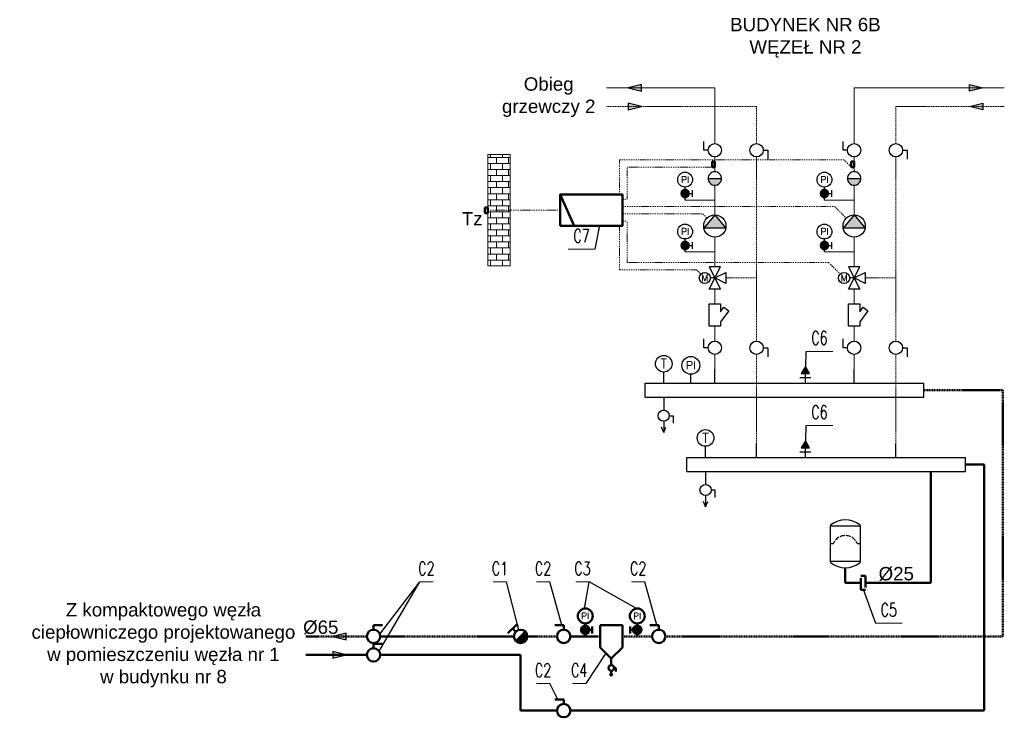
# Model space of a CAD drawing. Header units: centimetres. Extents: x -492 to 10898, y 46 to 4576.
# Tile 6 of 8: x 7311 to 8636, y 941 to 1881. Entities that reach past the tile are written whole.
import ezdxf
from ezdxf.enums import TextEntityAlignment as Align

# ---------------------------------------------------------------- set-up
doc = ezdxf.new("R2010")
doc.units = ezdxf.units.CM
doc.header["$LTSCALE"] = 3
doc.linetypes.add('DASHDOT', pattern=[1, 0.5, -0.25, 0, -0.25])
doc.linetypes.add('DASHED', pattern=[0.75, 0.5, -0.25])
for name, color, linetype, lineweight in [('2DH_DESC', 7, 'Continuous', 9), ('2DH_OBJ', 41, 'Continuous', 25), ('2DH_PLS', 252, 'Continuous', 25), ('2DH_PLS_bezp', 6, 'Continuous', 50), ('2DH_PLS_p', 170, 'DASHED', 50), ('2DH_PLS_sygn', 3, 'DASHDOT', 15), ('2DH_PLS_z', 240, 'Continuous', 50), ('_Opis', 7, 'Continuous', 5)]:
    doc.layers.add(name, color=color, linetype=linetype, lineweight=lineweight)
doc.styles.add('CP_ATTR', font='romans.shx')
doc.styles.get("Standard").update_dxf_attribs({"font": 'arial.ttf'})
doc.dimstyles.new('ISO-CP', dxfattribs={"dimtxt": 2.5, "dimasz": 2.5, "dimexe": 1.25, "dimexo": 0.625, "dimtad": 1, "dimtxsty": 'Standard', "dimcen": 2.5, "dimadec": 0, "dimazin": 0, "dimtfac": 1, "dimtmove": 0, "dimatfit": 3, "dimfxl": 1, "dimarcsym": 0})

# ---------------------------------------------------------------- blocks, each defined once
blk = doc.blocks.new('CPHS_873')
for p, q in [((0, 0.3), (0, 0.5)), ((0, 0.5), (0.4, 0.5))]:
    blk.add_line(p, q)
blk.add_circle((0, 0), 0.3)
at = {"linetype": 'ByBlock', "style": 'CP_ATTR', "flags": 9}
for tag, p in [('TEMPERATURE', (-0.091225, -0.018455)), ('CHARACTER', (-0.091225, -0.018386)), ('ORDER-NO', (-0.091225, -0.018646)), ('NAME', (-0.091225, -0.018268)), ('FLOW', (-0.091225, -0.018327)), ('NUMBER', (-0.091225, -0.018513)), ('PRODUCT-TYPE', (-0.091225, -0.018578)), ('OTHER', (-0.091035, -0.018268)), ('PN', (-0.091038, -0.018327)), ('PRODUCER', (-0.090947, -0.018327)), ('VOLTAGE', (-0.090856, -0.018517)), ('ARTICLE', (-0.09083, -0.018257)), ('WEIGHT', (-0.090799, -0.018389)), ('GROUP', (-0.090788, -0.018453)), ('POWER', (-0.090786, -0.018654)), ('DN', (-0.090641, -0.018588))]:
    blk.add_attdef(tag, text='', height=0.00005, dxfattribs=at).set_placement(p, align=Align.MIDDLE_LEFT)
blk = doc.blocks.new('CPHS_110')
for p, q in [((-0.5, 0.25), (0.5, -0.25)), ((0.5, 0.25), (-0.5, -0.25)), ((-0.5, -0.25), (-0.5, 0.25)), ((-0.25, -0.5), (0, 0)), ((0, 0), (0, 0.2)), ((0, 0), (0.25, -0.5)), ((0.5, -0.25), (0.5, 0.25)), ((0.25, -0.5), (-0.25, -0.5))]:
    blk.add_line(p, q)
blk.add_circle((0, 0.45), 0.25)
at = {"style": 'CP_ATTR', "flags": 12}
blk.add_attdef('M', text='', height=0.3, dxfattribs=at).set_placement((0, 0.45), align=Align.MIDDLE_CENTER)
at = {"linetype": 'ByBlock', "style": 'CP_ATTR', "flags": 9}
for tag, p in [('ARTICLE', (-0.01, -0.0102)), ('CHARACTER', (-0.01, -0.0103)), ('WEIGHT', (-0.01, -0.0104)), ('NAME', (-0.01, -0.01)), ('PRODUCER', (-0.01, -0.0101)), ('FLOW', (-0.01, -0.0105)), ('TEMPERATURE', (-0.00977, -0.0105)), ('GROUP', (-0.0097, -0.01)), ('VOLTAGE', (-0.00965, -0.0104)), ('DN', (-0.0094, -0.0103))]:
    blk.add_attdef(tag, text='', height=0.00005, dxfattribs=at).set_placement(p, align=Align.MIDDLE_LEFT)
for tag, p in [('PRODUCT-TYPE', (-0.009, -0.0101)), ('ORDER-NO', (-0.009, -0.0102)), ('NUMBER', (-0.009, -0.01)), ('POWER', (-0.009, -0.0104)), ('OTHER', (-0.009, -0.0105)), ('PN', (-0.009, -0.0103))]:
    blk.add_attdef(tag, text='', height=0.00005, dxfattribs=at).set_placement(p, align=Align.MIDDLE_RIGHT)
blk = doc.blocks.new('CPHS_030')
for p, q in [((0.5, 0), (-0.1, 0.489898)), ((-0.1, -0.489898), (-0.1, 0.489898)), ((0.5, 0), (-0.1, -0.489898))]:
    blk.add_line(p, q)
blk.add_circle((0, 0), 0.5)
blk.add_solid([(-0.1, -0.489898), (0.5, 0), (-0.1, 0.489898)])
at = {"linetype": 'ByBlock', "style": 'CP_ATTR', "flags": 9}
for tag, p in [('TEMPERATURE', (-0.091948, -0.018461)), ('CHARACTER', (-0.091948, -0.018392)), ('ORDER-NO', (-0.091948, -0.018653)), ('NAME', (-0.091948, -0.018275)), ('FLOW', (-0.091948, -0.018333)), ('NUMBER', (-0.091948, -0.01852)), ('PRODUCT-TYPE', (-0.091948, -0.018585)), ('OTHER', (-0.091758, -0.018275)), ('PN', (-0.091761, -0.018333)), ('PRODUCER', (-0.09167, -0.018333)), ('VOLTAGE', (-0.091579, -0.018523)), ('ARTICLE', (-0.091553, -0.018264)), ('WEIGHT', (-0.091522, -0.018395)), ('GROUP', (-0.091511, -0.01846)), ('POWER', (-0.09151, -0.018661)), ('DN', (-0.091365, -0.018594))]:
    blk.add_attdef(tag, text='', height=0.00005, dxfattribs=at).set_placement(p, align=Align.MIDDLE_LEFT)
blk = doc.blocks.new('CPHS_115')
blk.add_hatch(color=256).paths.add_polyline_path([(-0.039, 0.3), (-0.116, 0.28), (-0.184, 0.24), (-0.24, 0.184), (-0.28, 0.116), (-0.3, 0.039), (-0.3, -0.039), (-0.28, -0.116), (-0.24, -0.184), (-0.184, -0.24), (-0.116, -0.28), (-0.039, -0.3), (0, -0.3), (0, 0.3)])
blk.add_line((0, 0.3), (0, -0.3))
blk.add_lwpolyline([(-0.039, 0.3), (-0.116, 0.28), (-0.184, 0.24), (-0.24, 0.184), (-0.28, 0.116), (-0.3, 0.039), (-0.3, -0.039), (-0.28, -0.116), (-0.24, -0.184), (-0.184, -0.24), (-0.116, -0.28), (-0.039, -0.3), (0.039, -0.3), (0.116, -0.28), (0.184, -0.24), (0.24, -0.184), (0.28, -0.116), (0.3, -0.039), (0.3, 0.039), (0.28, 0.116), (0.24, 0.184), (0.184, 0.24), (0.116, 0.28), (0.039, 0.3)], close=True)
at = {"linetype": 'ByBlock', "style": 'CP_ATTR', "flags": 9}
for tag, p in [('NAME', (-0.092, -0.018)), ('GROUP', (-0.092, -0.018)), ('NUMBER', (-0.092, -0.019)), ('PRODUCER', (-0.092, -0.018)), ('ARTICLE', (-0.092, -0.018)), ('CHARACTER', (-0.092, -0.018)), ('PN', (-0.092, -0.018)), ('TEMPERATURE', (-0.092, -0.018)), ('FLOW', (-0.092, -0.018)), ('VOLTAGE', (-0.092, -0.019)), ('WEIGHT', (-0.092, -0.018)), ('OTHER', (-0.092, -0.018)), ('PRODUCT-TYPE', (-0.092, -0.019)), ('ORDER-NO', (-0.092, -0.019)), ('POWER', (-0.092, -0.019)), ('DN', (-0.091, -0.019))]:
    blk.add_attdef(tag, text='', height=0.00005, dxfattribs=at).set_placement(p, align=Align.MIDDLE_LEFT)
blk = doc.blocks.new('CPHS_055')
h = blk.add_hatch(color=256)
h.paths.add_polyline_path([(0.225, 0.367), (0.22, 0.4), (0.21, 0.432), (0.195, 0.463), (0.176, 0.491), (0.153, 0.515), (0.127, 0.536), (0.098, 0.553), (0.067, 0.566), (0.034, 0.573), (0, 0.576), (0, 0.124), (0.034, 0.127), (0.067, 0.134), (0.098, 0.147), (0.127, 0.164), (0.153, 0.185), (0.176, 0.209), (0.195, 0.237), (0.21, 0.268), (0.22, 0.3), (0.225, 0.333)])
h.paths.add_polyline_path([(0, 0.576), (-0.034, 0.573), (-0.067, 0.566), (-0.098, 0.553), (-0.127, 0.536), (-0.153, 0.515), (-0.176, 0.491), (-0.195, 0.463), (-0.21, 0.432), (-0.22, 0.4), (-0.225, 0.367), (-0.225, 0.333), (-0.22, 0.3), (-0.21, 0.268), (-0.195, 0.237), (-0.176, 0.209), (-0.153, 0.185), (-0.127, 0.164), (-0.098, 0.147), (-0.067, 0.134), (-0.034, 0.127), (0, 0.124)])
for p, q in [((0, 0), (0, 0.7)), ((0.375, 0.537), (0.375, 0.163)), ((0.225, 0.35), (0.375, 0.35))]:
    blk.add_line(p, q)
blk.add_lwpolyline([(0.225, 0.367), (0.22, 0.4), (0.21, 0.432), (0.195, 0.463), (0.176, 0.491), (0.153, 0.515), (0.127, 0.536), (0.098, 0.553), (0.067, 0.566), (0.034, 0.573), (0, 0.576), (-0.034, 0.573), (-0.067, 0.566), (-0.098, 0.553), (-0.127, 0.536), (-0.153, 0.515), (-0.176, 0.491), (-0.195, 0.463), (-0.21, 0.432), (-0.22, 0.4), (-0.225, 0.367), (-0.225, 0.333), (-0.22, 0.3), (-0.21, 0.268), (-0.195, 0.237), (-0.176, 0.209), (-0.153, 0.185), (-0.127, 0.164), (-0.098, 0.147), (-0.067, 0.134), (-0.034, 0.127), (0, 0.124), (0.034, 0.127), (0.067, 0.134), (0.098, 0.147), (0.127, 0.164), (0.153, 0.185), (0.176, 0.209), (0.195, 0.237), (0.21, 0.268), (0.22, 0.3), (0.225, 0.333)], close=True)
blk.add_circle((0, 1.1), 0.4)
at = {"style": 'CP_ATTR', "flags": 12}
blk.add_attdef('PI', text='', height=0.35, dxfattribs=at).set_placement((0, 1.1), align=Align.MIDDLE)
at = {"linetype": 'ByBlock', "style": 'CP_ATTR', "flags": 9}
for tag, p in [('NAME', (-0.092, -0.018)), ('GROUP', (-0.092, -0.018)), ('NUMBER', (-0.092, -0.019)), ('PRODUCER', (-0.092, -0.018)), ('ARTICLE', (-0.092, -0.018)), ('CHARACTER', (-0.092, -0.018)), ('PN', (-0.092, -0.018)), ('TEMPERATURE', (-0.092, -0.018)), ('FLOW', (-0.092, -0.018)), ('VOLTAGE', (-0.092, -0.019)), ('WEIGHT', (-0.092, -0.018)), ('OTHER', (-0.092, -0.018)), ('PRODUCT-TYPE', (-0.092, -0.019)), ('ORDER-NO', (-0.092, -0.019)), ('POWER', (-0.092, -0.019)), ('DN', (-0.091, -0.019))]:
    blk.add_attdef(tag, text='', height=0.00005, dxfattribs=at).set_placement(p, align=Align.MIDDLE_LEFT)
blk = doc.blocks.new('CPHS_046')
blk.add_line((0, 0), (0, 0.4))
blk.add_circle((0, 0.7), 0.3)
at = {"style": 'CP_ATTR', "flags": 12}
blk.add_attdef('T', text='', height=0.35, dxfattribs=at).set_placement((0, 0.7), align=Align.MIDDLE)
at = {"linetype": 'ByBlock', "style": 'CP_ATTR', "flags": 9}
for tag, p in [('TEMPERATURE', (-0.091948, -0.018461)), ('CHARACTER', (-0.091948, -0.018392)), ('ORDER-NO', (-0.091948, -0.018653)), ('NAME', (-0.091948, -0.018275)), ('FLOW', (-0.091948, -0.018333)), ('NUMBER', (-0.091948, -0.01852)), ('PRODUCT-TYPE', (-0.091948, -0.018585)), ('OTHER', (-0.091758, -0.018275)), ('PN', (-0.091761, -0.018333)), ('PRODUCER', (-0.09167, -0.018333)), ('VOLTAGE', (-0.091579, -0.018523)), ('ARTICLE', (-0.091553, -0.018264)), ('WEIGHT', (-0.091522, -0.018395)), ('GROUP', (-0.091511, -0.01846)), ('POWER', (-0.09151, -0.018661)), ('DN', (-0.091365, -0.018594))]:
    blk.add_attdef(tag, text='', height=0.00005, dxfattribs=at).set_placement(p, align=Align.MIDDLE_LEFT)
blk = doc.blocks.new('CPHS_N19')
for p, q in [((0, 0), (0, -0.7)), ((0.3, -1), (0.5, -1)), ((0.5, -1), (0.5, -1.4)), ((0, -1.3), (0, -1.9)), ((0, -1.9), (-0.11454, -1.614155)), ((0, -1.9), (0.11454, -1.614155))]:
    blk.add_line(p, q)
blk.add_circle((0, -1), 0.3)
at = {"style": 'CP_ATTR', "flags": 9}
for tag, p in [('TEMPERATURE', (-0.0019, 0.0013)), ('CHARACTER', (-0.0019, 0.0014)), ('ORDER-NO', (-0.0019, 0.001)), ('NAME', (-0.0019, 0.0016)), ('FLOW', (-0.0019, 0.0015)), ('NUMBER', (-0.0019, 0.0012)), ('PRODUCT-TYPE', (-0.0019, 0.0011)), ('OTHER', (-0.0016, 0.0016)), ('PN', (-0.0016, 0.0015))]:
    blk.add_attdef(tag, p, '', height=0.00005, dxfattribs=at)
for tag, p in [('PRODUCER', (-0.001, 0.0015)), ('VOLTAGE', (-0.001, 0.0012)), ('ARTICLE', (-0.001, 0.0016)), ('WEIGHT', (-0.001, 0.0014)), ('POWER', (-0.001, 0.001)), ('GROUP', (-0.001, 0.0013)), ('DN', (-0.001, 0.0011))]:
    blk.add_attdef(tag, text='', height=0.00005, dxfattribs=at).set_placement(p, align=Align.RIGHT)
blk = doc.blocks.new('CPHS_190')
for p, q in [((-0.5, -0.25), (-0.5, 0.25)), ((-0.5, 0.25), (0.5, 0.25)), ((0.5, 0.25), (0.5, -0.25)), ((-0.304574, -0.25), (-0.5, -0.25)), ((0.195406, -0.620581), (-0.304574, -0.25)), ((0.15, -0.25), (0.356586, -0.40312)), ((0.5, -0.25), (0.15, -0.25)), ((0.356586, -0.40312), (0.195406, -0.620581))]:
    blk.add_line(p, q)
at = {"linetype": 'ByBlock', "style": 'CP_ATTR', "flags": 9}
for tag, p in [('TEMPERATURE', (-0.091948, -0.018461)), ('CHARACTER', (-0.091948, -0.018392)), ('ORDER-NO', (-0.091948, -0.018653)), ('NAME', (-0.091948, -0.018275)), ('FLOW', (-0.091948, -0.018333)), ('NUMBER', (-0.091948, -0.01852)), ('PRODUCT-TYPE', (-0.091948, -0.018585)), ('OTHER', (-0.091758, -0.018275)), ('PN', (-0.091761, -0.018333)), ('PRODUCER', (-0.09167, -0.018333)), ('VOLTAGE', (-0.091579, -0.018523)), ('ARTICLE', (-0.091553, -0.018264)), ('WEIGHT', (-0.091522, -0.018395)), ('GROUP', (-0.091511, -0.01846)), ('POWER', (-0.09151, -0.018661)), ('DN', (-0.091365, -0.018594))]:
    blk.add_attdef(tag, text='', height=0.00005, dxfattribs=at).set_placement(p, align=Align.MIDDLE_LEFT)
blk = doc.blocks.new('Cphs_dis_01')
blk.add_line((0, 0), (0, 100))
blk = doc.blocks.new('CPHS_DS_01_5920pxr')
for p, q in [((0, 0), (0, 5)), ((0, 5), (100, 5)), ((100, 0), (100, 5)), ((0, 0), (100, 0))]:
    blk.add_line(p, q)
at = {"xscale": 0.125, "yscale": 0.05}
for p in [(25, 5), (75, 5)]:
    blk.add_blockref('Cphs_dis_01', p, dxfattribs=at)
at = {"linetype": 'ByBlock', "style": 'CP_ATTR', "flags": 9}
for tag in ['NAME', 'GROUP', 'PRODUCER', 'ARTICLE', 'CHARACTER', 'DN', 'TEMPERATURE', 'FLOW', 'VOLTAGE', 'WEIGHT']:
    blk.add_attdef(tag, text='', height=0.00005, dxfattribs=at).set_placement((0, 0), align=Align.MIDDLE_LEFT)
for tag in ['NUMBER', 'PRODUCT-TYPE', 'ORDER-NO', 'PN', 'POWER', 'OTHER']:
    blk.add_attdef(tag, text='', height=0.00005, dxfattribs=at).set_placement((0, 0), align=Align.MIDDLE_RIGHT)
blk = doc.blocks.new('CPHS_186')
blk.add_hatch(color=256).paths.add_polyline_path([(0.3, 0), (-0.3, 0.15), (-0.3, -0.15)])
for p, q in [((-0.3, 0.15), (0.3, 0)), ((-0.3, -0.15), (-0.3, 0.15)), ((0.3, 0), (-0.3, -0.15))]:
    blk.add_line(p, q)
at = {"linetype": 'ByBlock', "style": 'CP_ATTR', "flags": 9}
for tag, height, p in [('VAL', 0.025, (-0.093997, 0.034416)), ('TEMPERATURE', 0.00005, (-0.091948, -0.018461)), ('CHARACTER', 0.00005, (-0.091948, -0.018392)), ('ORDER-NO', 0.00005, (-0.091948, -0.018653)), ('NAME', 0.00005, (-0.091948, -0.018275)), ('FLOW', 0.00005, (-0.091948, -0.018333)), ('NUMBER', 0.00005, (-0.091948, -0.01852)), ('PRODUCT-TYPE', 0.00005, (-0.091948, -0.018585)), ('OTHER', 0.00005, (-0.091758, -0.018275)), ('PN', 0.00005, (-0.091761, -0.018333)), ('PRODUCER', 0.00005, (-0.09167, -0.018333)), ('VOLTAGE', 0.00005, (-0.091579, -0.018523)), ('ARTICLE', 0.00005, (-0.091553, -0.018264)), ('WEIGHT', 0.00005, (-0.091522, -0.018395)), ('GROUP', 0.00005, (-0.091511, -0.01846)), ('POWER', 0.00005, (-0.09151, -0.018661)), ('DN', 0.00005, (-0.091365, -0.018594))]:
    blk.add_attdef(tag, text='', height=height, dxfattribs=at).set_placement(p, align=Align.MIDDLE_LEFT)
blk = doc.blocks.new('CPHS_DSD04L_NUM_569au3r')
blk.add_line((-0.5, 0), (0.5, 0))
at = {"linetype": 'ByBlock', "style": 'CP_ATTR', "width": 0.7, "flags": 12}
for tag, p in [('NUMBER', (0, 1)), ('DESCRIPTION1', (0, -0.8)), ('DESCRIPTION2', (0, -2.4))]:
    blk.add_attdef(tag, text='', height=1, dxfattribs=at).set_placement(p, align=Align.MIDDLE)
at = {"linetype": 'ByBlock', "style": 'CP_ATTR', "flags": 9}
blk.add_attdef('VAL', text='', height=0.0002, dxfattribs=at).set_placement((-0.037, -0.073), align=Align.MIDDLE_LEFT)
blk = doc.blocks.new('CPHS_121')
for p, q in [((0, 0.6), (-0.15, 0.35)), ((0.15, 0.35), (0, 0.6)), ((-0.2, 0.2), (0.2, 0.2)), ((-0.15, 0.35), (0.15, 0.35)), ((0, 0), (0, 0.35))]:
    blk.add_line(p, q)
blk.add_solid([(-0.15, 0.35), (0, 0.6), (0.15, 0.35)])
at = {"linetype": 'ByBlock', "style": 'CP_ATTR', "flags": 9}
for tag, p in [('TEMPERATURE', (-0.091948, -0.018461)), ('CHARACTER', (-0.091948, -0.018392)), ('ORDER-NO', (-0.091948, -0.018653)), ('NAME', (-0.091948, -0.018275)), ('FLOW', (-0.091948, -0.018333)), ('NUMBER', (-0.091948, -0.01852)), ('PRODUCT-TYPE', (-0.091948, -0.018585)), ('OTHER', (-0.091758, -0.018275)), ('PN', (-0.091761, -0.018333)), ('PRODUCER', (-0.09167, -0.018333)), ('VOLTAGE', (-0.091579, -0.018523)), ('ARTICLE', (-0.091553, -0.018264)), ('WEIGHT', (-0.091522, -0.018395)), ('GROUP', (-0.091511, -0.01846)), ('POWER', (-0.09151, -0.018661)), ('DN', (-0.091365, -0.018594))]:
    blk.add_attdef(tag, text='', height=0.00005, dxfattribs=at).set_placement(p, align=Align.MIDDLE_LEFT)
blk = doc.blocks.new('CPHS_DSD04L_NUM_5ytscwx')
blk.add_line((-1, 0), (1, 0))
at = {"linetype": 'ByBlock', "style": 'CP_ATTR', "width": 0.7, "flags": 12}
for tag, p in [('NUMBER', (0, 1)), ('DESCRIPTION1', (0, -0.8)), ('DESCRIPTION2', (0, -2.4))]:
    blk.add_attdef(tag, text='', height=1, dxfattribs=at).set_placement(p, align=Align.MIDDLE)
at = {"linetype": 'ByBlock', "style": 'CP_ATTR', "flags": 9}
blk.add_attdef('VAL', text='', height=0.0002, dxfattribs=at).set_placement((-0.074, -0.073), align=Align.MIDDLE_LEFT)
blk = doc.blocks.new('CPHS_048')
blk.add_line((0, 0), (0, 0.4))
blk.add_circle((0, 0.8), 0.4)
at = {"style": 'CP_ATTR', "flags": 12}
blk.add_attdef('PI', text='', height=0.35, dxfattribs=at).set_placement((0, 0.8), align=Align.MIDDLE)
at = {"linetype": 'ByBlock', "style": 'CP_ATTR', "flags": 9}
for tag, p in [('TEMPERATURE', (-0.091948, -0.018461)), ('CHARACTER', (-0.091948, -0.018392)), ('ORDER-NO', (-0.091948, -0.018653)), ('NAME', (-0.091948, -0.018275)), ('FLOW', (-0.091948, -0.018333)), ('NUMBER', (-0.091948, -0.01852)), ('PRODUCT-TYPE', (-0.091948, -0.018585)), ('OTHER', (-0.091758, -0.018275)), ('PN', (-0.091761, -0.018333)), ('PRODUCER', (-0.09167, -0.018333)), ('VOLTAGE', (-0.091579, -0.018523)), ('ARTICLE', (-0.091553, -0.018264)), ('WEIGHT', (-0.091522, -0.018395)), ('GROUP', (-0.091511, -0.01846)), ('POWER', (-0.09151, -0.018661)), ('DN', (-0.091365, -0.018594))]:
    blk.add_attdef(tag, text='', height=0.00005, dxfattribs=at).set_placement(p, align=Align.MIDDLE_LEFT)
blk = doc.blocks.new('CPHS_136')
for p, q in [((-0.8, 0.323016), (-0.8, 2.276984)), ((0.8, 2.25), (-0.8, 2.25)), ((0.8, 2.276984), (0.8, 0.323016)), ((-0.65, 1.3), (-0.8, 1.3)), ((0.8, 1.3), (0.65, 1.3)), ((0.8, 0.35), (-0.8, 0.35))]:
    blk.add_line(p, q)
for centre, radius, start, end in [((-0.75, 2.276984), 0.05, 130.005201, 180), ((0, 1.383333), 1.216667, 49.994799, 130.005201), ((0.75, 2.276984), 0.05, 0, 49.994799), ((0, 1.05), 0.696419, 119.955375, 140.069773), ((0, 1.05), 0.696419, 93.316771, 114.692805), ((0, 1.05), 0.696419, 65.515136, 87.70212), ((0, 1.05), 0.696419, 38.3712, 59.978917), ((0, 1.05), 0.696419, 145.17035, 158.962489), ((0, 1.05), 0.696419, 21.037511, 32.769187), ((-0.75, 0.323016), 0.05, 180, 229.994799), ((0, 1.216667), 1.216667, 229.994799, 310.005201), ((0.75, 0.323016), 0.05, 310.005201, 0)]:
    blk.add_arc(centre, radius, start, end)
at = {"linetype": 'ByBlock', "style": 'CP_ATTR', "flags": 9}
for tag, p in [('TEMPERATURE', (-0.091948, -0.018461)), ('CHARACTER', (-0.091948, -0.018392)), ('ORDER-NO', (-0.091948, -0.018653)), ('NAME', (-0.091948, -0.018275)), ('FLOW', (-0.091948, -0.018333)), ('NUMBER', (-0.091948, -0.01852)), ('PRODUCT-TYPE', (-0.091948, -0.018585)), ('OTHER', (-0.091758, -0.018275)), ('PN', (-0.091761, -0.018333)), ('PRODUCER', (-0.09167, -0.018333)), ('VOLTAGE', (-0.091579, -0.018523)), ('ARTICLE', (-0.091553, -0.018264)), ('WEIGHT', (-0.091522, -0.018395)), ('GROUP', (-0.091511, -0.01846)), ('POWER', (-0.09151, -0.018661)), ('DN', (-0.091365, -0.018594))]:
    blk.add_attdef(tag, text='', height=0.00005, dxfattribs=at).set_placement(p, align=Align.MIDDLE_LEFT)

msp = doc.modelspace()

# ---------------------------------------------------------------- hatches: boundary and pattern name
at = {"lineweight": 50}
h = msp.add_hatch(color=256, dxfattribs=at)
h.paths.add_polyline_path([(8077.5, 1059.7), (8077.3, 1060.5), (8077.1, 1061.3), (8076.7, 1062.1), (8076.3, 1062.7), (8075.7, 1063.4), (8075, 1063.9), (8074.3, 1064.3), (8073.5, 1064.6), (8072.7, 1064.8), (8071.9, 1064.9), (8071.9, 1053.6), (8072.7, 1053.7), (8073.5, 1053.8), (8074.3, 1054.1), (8075, 1054.6), (8075.7, 1055.1), (8076.3, 1055.7), (8076.7, 1056.4), (8077.1, 1057.2), (8077.3, 1058), (8077.5, 1058.8)])
h.paths.add_polyline_path([(8071.9, 1064.9), (8071, 1064.8), (8070.2, 1064.6), (8069.4, 1064.3), (8068.7, 1063.9), (8068, 1063.4), (8067.4, 1062.7), (8067, 1062.1), (8066.6, 1061.3), (8066.4, 1060.5), (8066.2, 1059.7), (8066.2, 1058.8), (8066.4, 1058), (8066.6, 1057.2), (8067, 1056.4), (8067.4, 1055.7), (8068, 1055.1), (8068.7, 1054.6), (8069.4, 1054.1), (8070.2, 1053.8), (8071, 1053.7), (8071.9, 1053.6)])
h = msp.add_hatch(color=256, dxfattribs=at)
h.paths.add_polyline_path([(8136.2, 1059.7), (8136.4, 1060.5), (8136.6, 1061.3), (8137, 1062.1), (8137.4, 1062.7), (8138, 1063.4), (8138.7, 1063.9), (8139.4, 1064.3), (8140.2, 1064.6), (8141, 1064.8), (8141.9, 1064.9), (8141.9, 1053.6), (8141, 1053.7), (8140.2, 1053.8), (8139.4, 1054.1), (8138.7, 1054.6), (8138, 1055.1), (8137.4, 1055.7), (8137, 1056.4), (8136.6, 1057.2), (8136.4, 1058), (8136.2, 1058.8)])
h.paths.add_polyline_path([(8141.9, 1064.9), (8142.7, 1064.8), (8143.5, 1064.6), (8144.3, 1064.3), (8145, 1063.9), (8145.7, 1063.4), (8146.3, 1062.7), (8146.7, 1062.1), (8147.1, 1061.3), (8147.3, 1060.5), (8147.5, 1059.7), (8147.5, 1058.8), (8147.3, 1058), (8147.1, 1057.2), (8146.7, 1056.4), (8146.3, 1055.7), (8145.7, 1055.1), (8145, 1054.6), (8144.3, 1054.1), (8143.5, 1053.8), (8142.7, 1053.7), (8141.9, 1053.6)])
h = msp.add_hatch(color=256, dxfattribs=at)
h.dxf.hatch_style = 1
h.paths.add_polyline_path([(7978.5, 1044.1), (7991.2, 1056.8, -1)])
at = {"layer": '_Opis', "lineweight": 5}
h = msp.add_hatch(dxfattribs=at)
h.set_pattern_fill('AR-B816', color=256, scale=0.04)
h.set_pattern_definition([(0, (-35044.832, -897.437), (0, 8.128), []), (90, (-35044.832, -897.437), (-8.128, 8.128), [8.128, -8.128])])
h.paths.add_polyline_path([(7940.7, 1549.4), (7970.7, 1549.4), (7970.7, 1699.4), (7940.7, 1699.4)])

# ---------------------------------------------------------------- linework, layer by layer
at = {"lineweight": 50}
for p, q in [((8242.5, 1682.4), (8242.5, 1689.9)), ((8246.3, 1689.9), (8242.5, 1689.9)), ((8246.3, 1682.4), (8246.3, 1689.9)), ((8430, 1682.4), (8430, 1689.9)), ((8433.8, 1689.9), (8430, 1689.9)), ((8433.8, 1682.4), (8433.8, 1689.9)), ((8246.3, 1682.4), (8242.5, 1682.4)), ((8433.8, 1682.4), (8430, 1682.4)), ((8056.8, 1603.4), (8038.1, 1645.4)), ((7936.9, 1620.6), (7936.9, 1628.1)), ((7940.7, 1628.1), (7936.9, 1628.1)), ((7940.7, 1620.6), (7936.9, 1620.6)), ((7940.7, 1620.6), (7940.7, 1628.1)), ((8448.9, 1132), (8442.7, 1132)), ((8442.7, 1128.9), (8442.7, 1113.2)), ((8448.9, 1116.4), (8448.9, 1132)), ((8442.7, 1113.2), (8448.9, 1113.2)), ((7787, 1059.5), (7787, 1065.5)), ((7787, 1065.5), (7799, 1065.5)), ((7967.9, 1054.7), (7980.6, 1067.5)), ((7978.5, 1056.8), (7974.2, 1061.1)), ((8042.9, 1065.5), (8030.9, 1065.5)), ((8042.9, 1059.5), (8042.9, 1065.5)), ((8071.9, 1050.5), (8071.9, 1068)), ((8081.2, 1063.9), (8081.2, 1054.5)), ((8091.9, 1065.5), (8091.9, 1035.5)), ((8091.9, 1065.5), (8121.9, 1065.5)), ((8121.9, 1035.5), (8121.9, 1065.5)), ((8132.5, 1063.9), (8132.5, 1054.5)), ((8141.9, 1050.5), (8141.9, 1068)), ((8170.9, 1065.5), (8158.9, 1065.5)), ((8170.9, 1059.5), (8170.9, 1065.5)), ((7978.5, 1044.1), (7991.2, 1056.8)), ((8077.5, 1059.2), (8081.2, 1059.2)), ((8136.2, 1059.2), (8132.5, 1059.2)), ((7787, 1034.5), (7787, 1040.5)), ((7787, 1040.5), (7799, 1040.5)), ((8091.9, 1035.5), (8106.9, 1020.5)), ((8121.9, 1035.5), (8106.9, 1020.5)), ((8106.9, 1020.5), (8106.9, 1011.7)), ((8110.6, 1008), (8113.1, 1008)), ((8113.1, 1008), (8113.1, 1003)), ((8106.9, 996.7), (8105.4, 1000.3)), ((8106.9, 1004.2), (8106.9, 996.7)), ((8106.9, 996.7), (8108.3, 1000.3)), ((8042.9, 965.5), (8030.9, 965.5)), ((8042.9, 959.5), (8042.9, 965.5))]:
    msp.add_line(p, q, dxfattribs=at)
for points in [[(8038.1, 1603.4), (8122.1, 1603.4), (8122.1, 1645.4), (8038.1, 1645.4)], [(8077.5, 1059.7), (8077.3, 1060.5), (8077.1, 1061.3), (8076.7, 1062.1), (8076.3, 1062.7), (8075.7, 1063.4), (8075, 1063.9), (8074.3, 1064.3), (8073.5, 1064.6), (8072.7, 1064.8), (8071.9, 1064.9), (8071, 1064.8), (8070.2, 1064.6), (8069.4, 1064.3), (8068.7, 1063.9), (8068, 1063.4), (8067.4, 1062.7), (8067, 1062.1), (8066.6, 1061.3), (8066.4, 1060.5), (8066.2, 1059.7), (8066.2, 1058.8), (8066.4, 1058), (8066.6, 1057.2), (8067, 1056.4), (8067.4, 1055.7), (8068, 1055.1), (8068.7, 1054.6), (8069.4, 1054.1), (8070.2, 1053.8), (8071, 1053.7), (8071.9, 1053.6), (8072.7, 1053.7), (8073.5, 1053.8), (8074.3, 1054.1), (8075, 1054.6), (8075.7, 1055.1), (8076.3, 1055.7), (8076.7, 1056.4), (8077.1, 1057.2), (8077.3, 1058), (8077.5, 1058.8)], [(8136.2, 1059.7), (8136.4, 1060.5), (8136.6, 1061.3), (8137, 1062.1), (8137.4, 1062.7), (8138, 1063.4), (8138.7, 1063.9), (8139.4, 1064.3), (8140.2, 1064.6), (8141, 1064.8), (8141.9, 1064.9), (8142.7, 1064.8), (8143.5, 1064.6), (8144.3, 1064.3), (8145, 1063.9), (8145.7, 1063.4), (8146.3, 1062.7), (8146.7, 1062.1), (8147.1, 1061.3), (8147.3, 1060.5), (8147.5, 1059.7), (8147.5, 1058.8), (8147.3, 1058), (8147.1, 1057.2), (8146.7, 1056.4), (8146.3, 1055.7), (8145.7, 1055.1), (8145, 1054.6), (8144.3, 1054.1), (8143.5, 1053.8), (8142.7, 1053.7), (8141.9, 1053.6), (8141, 1053.7), (8140.2, 1053.8), (8139.4, 1054.1), (8138.7, 1054.6), (8138, 1055.1), (8137.4, 1055.7), (8137, 1056.4), (8136.6, 1057.2), (8136.4, 1058), (8136.2, 1058.8)]]:
    msp.add_lwpolyline(points, close=True, dxfattribs=at)
for centre, radius in [((8071.9, 1078), 10), ((8141.9, 1078), 10), ((7787, 1050.5), 9), ((7984.9, 1050.5), 9), ((8042.9, 1050.5), 9), ((8170.9, 1050.5), 9), ((7787, 1025.5), 9), ((8106.9, 1008), 3.75), ((8042.9, 950.5), 9)]:
    msp.add_circle(centre, radius, dxfattribs=at)
at = {"layer": '2DH_OBJ', "lineweight": 5}
for p, q in [((8206.3, 1638.1), (8246.3, 1638.1)), ((8393.8, 1638.1), (8433.8, 1638.1)), ((8206.3, 1568.1), (8246.3, 1568.1)), ((8393.8, 1568.1), (8433.8, 1568.1))]:
    msp.add_line(p, q, dxfattribs=at)
at = {"layer": '2DH_PLS_bezp', "lineweight": 50}
for p, q in [((8536.9, 1122.6), (8536.9, 1272.6)), ((8421.9, 1122.6), (8421.9, 1142.6)), ((8442.7, 1122.6), (8421.9, 1122.6)), ((8536.9, 1122.6), (8448.9, 1122.6))]:
    msp.add_line(p, q, dxfattribs=at)
at = {"layer": '2DH_PLS_p', "lineweight": 5}
for p, q in [((8100.4, 1764.1), (8302.5, 1764.1)), ((8302.5, 1764.1), (8302.5, 1714.1)), ((8490, 1764.1), (8490, 1714.1)), ((8490, 1764.1), (8635.9, 1764.1)), ((8302.5, 1696.1), (8302.5, 1448.1)), ((8490, 1696.1), (8490, 1448.1)), ((8261.3, 1533.1), (8302.5, 1533.1)), ((8448.8, 1533.1), (8490, 1533.1)), ((8302.5, 1430.1), (8302.5, 1310.1)), ((8490, 1430.1), (8490, 1310.1))]:
    msp.add_line(p, q, dxfattribs=at)
at = {"layer": '2DH_PLS_p', "lineweight": 50}
for p, q in [((8527.5, 1382), (8633.8, 1382)), ((8633.8, 1382), (8633.8, 1050.5)), ((7696, 1050.5), (7778, 1050.5)), ((7796, 1050.5), (7975.9, 1050.5)), ((7993.9, 1050.5), (8033.9, 1050.5)), ((8091.9, 1050.5), (8051.9, 1050.5)), ((8121.9, 1050.5), (8161.9, 1050.5)), ((8179.9, 1050.5), (8633.8, 1050.5))]:
    msp.add_line(p, q, dxfattribs=at)
at = {"layer": '2DH_PLS_sygn', "lineweight": 5}
for p, q in [((8118.1, 1692.4), (8420, 1692.4)), ((8118.1, 1645.4), (8118.1, 1692.4)), ((8420, 1692.4), (8430, 1682.4)), ((8128.1, 1682.4), (8242.5, 1682.4)), ((8128.1, 1639.4), (8128.1, 1682.4)), ((8122.1, 1639.4), (8128.1, 1639.4)), ((7940.7, 1624.4), (8038.1, 1624.4)), ((8122.1, 1629.4), (8407.5, 1629.4)), ((8122.1, 1619.4), (8230, 1619.4)), ((8230, 1619.4), (8235.7, 1613.7)), ((8407.5, 1629.4), (8423.2, 1613.7)), ((8122.1, 1609.4), (8128.1, 1609.4)), ((8128.1, 1554.1), (8128.1, 1609.4)), ((8118.1, 1544.1), (8118.1, 1603.4)), ((8128.1, 1554.1), (8399.3, 1554.1)), ((8399.3, 1554.1), (8415, 1538.4)), ((8118.1, 1544.1), (8221.8, 1544.1)), ((8221.8, 1544.1), (8227.5, 1538.4))]:
    msp.add_line(p, q, dxfattribs=at)
at = {"layer": '2DH_PLS_z', "lineweight": 5}
for p, q in [((8100.4, 1789.1), (8246.3, 1789.1)), ((8246.3, 1714.1), (8246.3, 1789.1)), ((8433.8, 1714.1), (8433.8, 1789.1)), ((8433.8, 1789.1), (8635.9, 1789.1)), ((8246.3, 1676.1), (8246.3, 1696.1)), ((8433.8, 1676.1), (8433.8, 1696.1)), ((8246.3, 1618.1), (8246.3, 1658.1)), ((8433.8, 1618.1), (8433.8, 1658.1)), ((8246.3, 1548.1), (8246.3, 1588.1)), ((8433.8, 1548.1), (8433.8, 1588.1)), ((8246.3, 1518.1), (8246.3, 1498.1)), ((8433.8, 1518.1), (8433.8, 1498.1)), ((8246.3, 1448.1), (8246.3, 1468.1)), ((8433.8, 1448.1), (8433.8, 1468.1)), ((8246.3, 1410.1), (8246.3, 1430.1)), ((8433.8, 1410.1), (8433.8, 1430.1))]:
    msp.add_line(p, q, dxfattribs=at)
at = {"layer": '2DH_PLS_z', "lineweight": 50}
for p, q in [((8583.8, 1282), (8608.8, 1282)), ((8608.8, 1282), (8608.8, 950.5)), ((7696, 1025.5), (7778, 1025.5)), ((7796, 1025.5), (7984.9, 1025.5)), ((7984.9, 1025.5), (7984.9, 950.5)), ((7984.9, 950.5), (8033.9, 950.5)), ((8051.9, 950.5), (8608.8, 950.5))]:
    msp.add_line(p, q, dxfattribs=at)
at = {"layer": '_Opis', "lineweight": 5}
msp.add_lwpolyline([(7940.7, 1699.4), (7940.7, 1549.4), (7970.7, 1549.4), (7970.7, 1699.4)], close=True, dxfattribs=at)

# ---------------------------------------------------------------- block references
at = {"layer": '2DH_DESC', "lineweight": 5, "xscale": 18, "yscale": 18, "zscale": 18}
for name, p, values in [('CPHS_DSD04L_NUM_5ytscwx', (8066.9, 1571.8), {'NUMBER': 'C7'}), ('CPHS_DSD04L_NUM_5ytscwx', (8387.1, 1434.3), {'NUMBER': 'C6'}), ('CPHS_DSD04L_NUM_5ytscwx', (8387.1, 1334.3), {'NUMBER': 'C6'}), ('CPHS_DSD04L_NUM_569au3r', (7858.1, 1123.9), {'NUMBER': 'C2'}), ('CPHS_DSD04L_NUM_569au3r', (7858.1, 1123.9), {'NUMBER': 'C2'}), ('CPHS_DSD04L_NUM_569au3r', (7957.1, 1123.9), {'NUMBER': 'C1'}), ('CPHS_DSD04L_NUM_569au3r', (8015.1, 1123.9), {'NUMBER': 'C2'}), ('CPHS_DSD04L_NUM_569au3r', (8068.2, 1123.9), {'NUMBER': 'C3'}), ('CPHS_DSD04L_NUM_569au3r', (8068.2, 1123.9), {'NUMBER': 'C3'}), ('CPHS_DSD04L_NUM_569au3r', (8143.1, 1123.9), {'NUMBER': 'C2'}), ('CPHS_DSD04L_NUM_569au3r', (8015.1, 986.8), {'NUMBER': 'C2'}), ('CPHS_DSD04L_NUM_569au3r', (8063.8, 986.8), {'NUMBER': 'C4'})]:
    msp.add_blockref(name, p, dxfattribs=at).add_auto_attribs(values)
at = {"layer": '2DH_DESC', "lineweight": 5}
ref = msp.add_blockref('CPHS_DSD04L_NUM_5ytscwx', (8480.4, 1068.3), dxfattribs=dict(at, xscale=-18, yscale=18, zscale=18))
ref.add_attrib('NUMBER', 'C5', dxfattribs={"layer": '0', "linetype": 'ByBlock', "height": 18, "style": 'CP_ATTR', "width": 0.7, "flags": 12}).set_placement((8480.4, 1086.3), align=Align.MIDDLE)
at = {"layer": '2DH_OBJ', "lineweight": 5, "xscale": 30, "yscale": 30, "zscale": 30}
for name, p, rotation in [('CPHS_873', (8246.3, 1705.1), 90), ('CPHS_873', (8302.5, 1705.1), 270), ('CPHS_873', (8433.8, 1705.1), 90), ('CPHS_873', (8490, 1705.1), 270), ('CPHS_115', (8246.3, 1667.1), 90), ('CPHS_115', (8433.8, 1667.1), 90), ('CPHS_030', (8246.3, 1603.1), 90), ('CPHS_030', (8433.8, 1603.1), 90), ('CPHS_190', (8246.3, 1483.1), 89.99999999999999), ('CPHS_190', (8433.8, 1483.1), 89.99999999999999), ('CPHS_873', (8246.3, 1439.1), 90), ('CPHS_873', (8302.5, 1439.1), 270), ('CPHS_873', (8433.8, 1439.1), 90), ('CPHS_873', (8490, 1439.1), 270)]:
    msp.add_blockref(name, p, dxfattribs=dict(at, rotation=rotation))
at = {"layer": '2DH_OBJ', "lineweight": 5}
for name, p, xscale, yscale, zscale, values in [('CPHS_055', (8206.3, 1638.1), 25, 25, 25, {'PI': 'PI'}), ('CPHS_055', (8393.8, 1638.1), 25, 25, 25, {'PI': 'PI'}), ('CPHS_055', (8206.3, 1568.1), 25, 25, 25, {'PI': 'PI'}), ('CPHS_055', (8393.8, 1568.1), 25, 25, 25, {'PI': 'PI'}), ('CPHS_046', (8177.5, 1391.4), 37.5, 37.5, 37.5, {'T': 'T'}), ('CPHS_048', (8214, 1391.4), 30, 30, 30, {'PI': 'PI'}), ('CPHS_046', (8233.8, 1291.4), 37.5, 37.5, 37.5, {'T': 'T'})]:
    msp.add_blockref(name, p, dxfattribs=dict(at, xscale=xscale, yscale=yscale, zscale=zscale)).add_auto_attribs(values)
ref = msp.add_blockref('CPHS_110', (8246.3, 1533.1), dxfattribs=dict(at, xscale=30, yscale=30, zscale=30, rotation=90))
ref.add_attrib('M', 'M', dxfattribs={"layer": '0', "height": 9, "style": 'CP_ATTR', "flags": 12}).set_placement((8232.8, 1533.1), align=Align.MIDDLE_CENTER)
ref = msp.add_blockref('CPHS_110', (8433.8, 1533.1), dxfattribs=dict(at, xscale=30, yscale=30, zscale=30, rotation=90))
ref.add_attrib('M', 'M', dxfattribs={"layer": '0', "height": 9, "style": 'CP_ATTR', "flags": 12}).set_placement((8420.3, 1533.1), align=Align.MIDDLE_CENTER)
for name, p, xscale, yscale, zscale in [('CPHS_DS_01_5920pxr', (8152.5, 1372.6), 3.75, 3.75, 3.75), ('CPHS_121', (8368.2, 1391.4), 37.5, 37.5, 37.5), ('CPHS_N19', (8177.5, 1372.6), 25, 25, 25), ('CPHS_121', (8368.2, 1291.4), 37.5, 37.5, 37.5), ('CPHS_DS_01_5920pxr', (8208.8, 1272.6), 3.75, 3.75, 3.75), ('CPHS_N19', (8233.8, 1272.6), 25, 25, 25)]:
    msp.add_blockref(name, p, dxfattribs=dict(at, xscale=xscale, yscale=yscale, zscale=zscale))
at = {"layer": '2DH_OBJ', "lineweight": 9, "xscale": 25, "yscale": 25, "zscale": 25}
msp.add_blockref('CPHS_136', (8421.9, 1142.6), dxfattribs=at)
at = {"layer": '2DH_PLS', "lineweight": 5, "yscale": 30, "zscale": 30}
for p, xscale in [((8138.5, 1789.1), -29.99999999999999), ((8597.9, 1789.1), 30)]:
    msp.add_blockref('CPHS_186', p, dxfattribs=dict(at, xscale=xscale))
at = {"layer": '2DH_PLS', "lineweight": 5, "yscale": 30, "zscale": 30, "rotation": 180}
for p, xscale in [((8138.5, 1764.1), -29.99999999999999), ((8597.9, 1764.1), 30)]:
    msp.add_blockref('CPHS_186', p, dxfattribs=dict(at, xscale=xscale))
at = {"layer": '2DH_PLS', "lineweight": 50, "xscale": -29.99999999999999, "yscale": 30, "zscale": 30}
msp.add_blockref('CPHS_186', (7741.2, 1050.5), dxfattribs=at)
at = {"layer": '2DH_PLS', "lineweight": 50, "xscale": -29.99999999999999, "yscale": 30, "zscale": 30, "rotation": 180}
msp.add_blockref('CPHS_186', (7741.2, 1025.5), dxfattribs=at)

# ---------------------------------------------------------------- texts
at = {"lineweight": 50, "style": 'CP_ATTR', "flags": 12}
for p in [(8071.9, 1078), (8141.9, 1078)]:
    msp.add_attdef('PI', text='PI', height=8.75, dxfattribs=at).set_placement(p, align=Align.MIDDLE)
at = {"layer": '_Opis', "lineweight": 5, "char_height": 18, "attachment_point": 5}
for s, insert, width in [('\\pxqc;BUDYNEK NR 6B\\PWĘZEŁ NR 2', (8368.2, 1856.6), 200.584), ('\\pxqc;Obieg^Jgrzewczy 2', (8022.7, 1776.6), 150), ('\\pxqc;Tz', (7919.7, 1612.9), 150), ('\\pxqc;%%C25', (8490.5, 1134.6), 150), ('\\pxqc;Z kompaktowego węzła ciepłowniczego projektowanego^Jw pomieszczeniu węzła nr 1^Jw budynku nr 8', (7504.2, 1038.6), 400), ('\\pxqc;%%C65', (7715.9, 1062.5), 150)]:
    msp.add_mtext(s, dxfattribs=dict(at, insert=insert, width=width))

# ---------------------------------------------------------------- leaders
at = {"layer": '2DH_DESC', "lineweight": 5}
for points in [[(8091, 1604), (8084.9, 1571.8)], [(8368.6, 1413.6), (8369.1, 1434.3)], [(8368.6, 1313.6), (8369.1, 1334.3)], [(7794.5, 1030.5), (7849.1, 1123.9)], [(7795.6, 1053.4), (7849.1, 1123.9)], [(7982.6, 1059.2), (7966.1, 1123.9)], [(8040.4, 1065.5), (8024.1, 1123.9)], [(8070.9, 1088.1), (8077.2, 1123.9)], [(8140.9, 1088.1), (8077.2, 1123.9)], [(8168.4, 1065.5), (8152.1, 1123.9)], [(8446.1, 1114.2), (8462.4, 1068.3)], [(8099.4, 1028), (8072.8, 986.8)], [(8035.1, 965.5), (8024.1, 986.8)]]:
    msp.add_leader(points, dimstyle='ISO-CP', override={"dimasz": 6}, dxfattribs=at)

doc.saveas('drawing.dxf')
